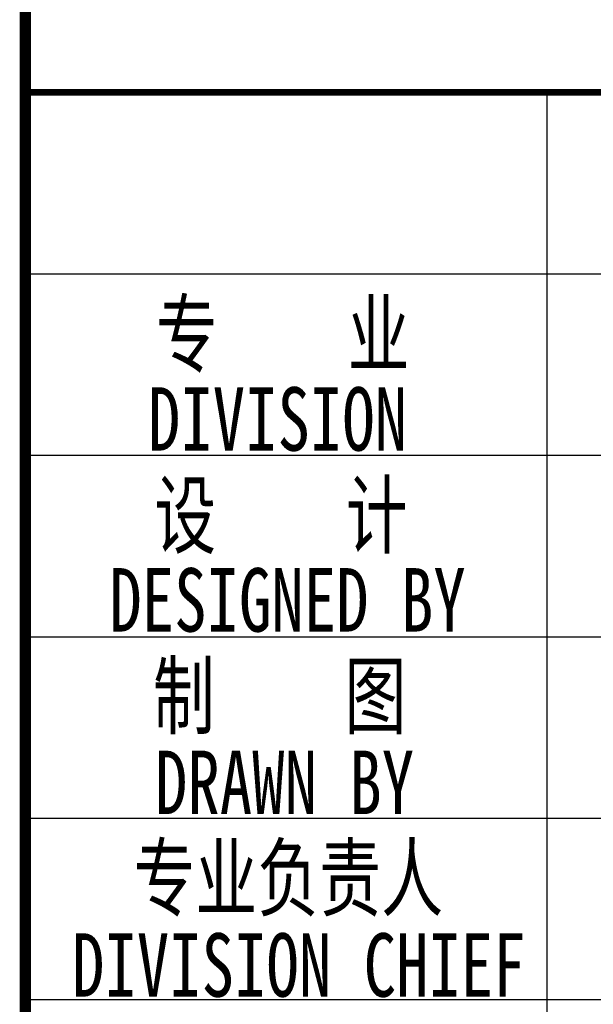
# Model space of a CAD drawing. Extents: x 427948 to 764348, y 274849 to 601549.
# Tile 11 of 212: x 505423 to 507952, y 525428 to 529770. Entities that reach past the tile are written whole.
import ezdxf
from ezdxf.enums import TextEntityAlignment as Align

# ---------------------------------------------------------------- set-up
doc = ezdxf.new("R2010")
doc.units = 0
doc.header["$LTSCALE"] = 1000
doc.header["$MEASUREMENT"] = 0
doc.layers.get('0').update_dxf_attribs({"linetype": 'CONTINUOUS'})
doc.layers.add('PUB_TITLE', color=4, linetype='CONTINUOUS')
doc.layers.add('TK', color=7, linetype='CONTINUOUS')
doc.styles.add('-宋体', font='txt', dxfattribs={"width": 0.8})

# ---------------------------------------------------------------- blocks, each defined once
blk = doc.blocks.new('24')
at = {"layer": 'PUB_TITLE'}
for p, q in [((-1114188.9, 154908.4), (-1114188.9, 161318.9)), ((-1116488.9, 160518.9), (-1110888.9, 160518.9)), ((-1116488.9, 159718.9), (-1110888.9, 159718.9)), ((-1116488.9, 158918.9), (-1110888.9, 158918.9)), ((-1116488.9, 158118.9), (-1110888.9, 158118.9)), ((-1116488.9, 157318.9), (-1110888.9, 157318.9))]:
    blk.add_line(p, q, dxfattribs=at)
for points, const_width in [([(-1116488.9, 145318.9), (-1116488.9, 202718.9)], 50), ([(-1116488.9, 161318.9), (-1110888.9, 161318.9)], 29.8)]:
    blk.add_lwpolyline(points, dxfattribs=dict(at, const_width=const_width))
at = {"layer": 'TK', "style": '-宋体', "width": 0.75}
for s, p in [('专    业', (-1115354.3, 160258.9)), ('DIVISION ', (-1115305.7, 159879)), ('设    计', (-1115362, 159458.9)), ('DESIGNED BY', (-1115332.9, 159081.2)), ('制    图    ', (-1115082, 158662.9)), ('DRAWN BY', (-1115346.1, 158276.4)), ('专业负责人', (-1115329.6, 157860.6)), ('DIVISION CHIEF', (-1115283.2, 157471.4))]:
    blk.add_text(s, height=280, dxfattribs=at).set_placement(p, align=Align.MIDDLE)

msp = doc.modelspace()

# ---------------------------------------------------------------- block references
msp.add_blockref('24', (1621936.9, 368130.5))

doc.saveas('drawing.dxf')
